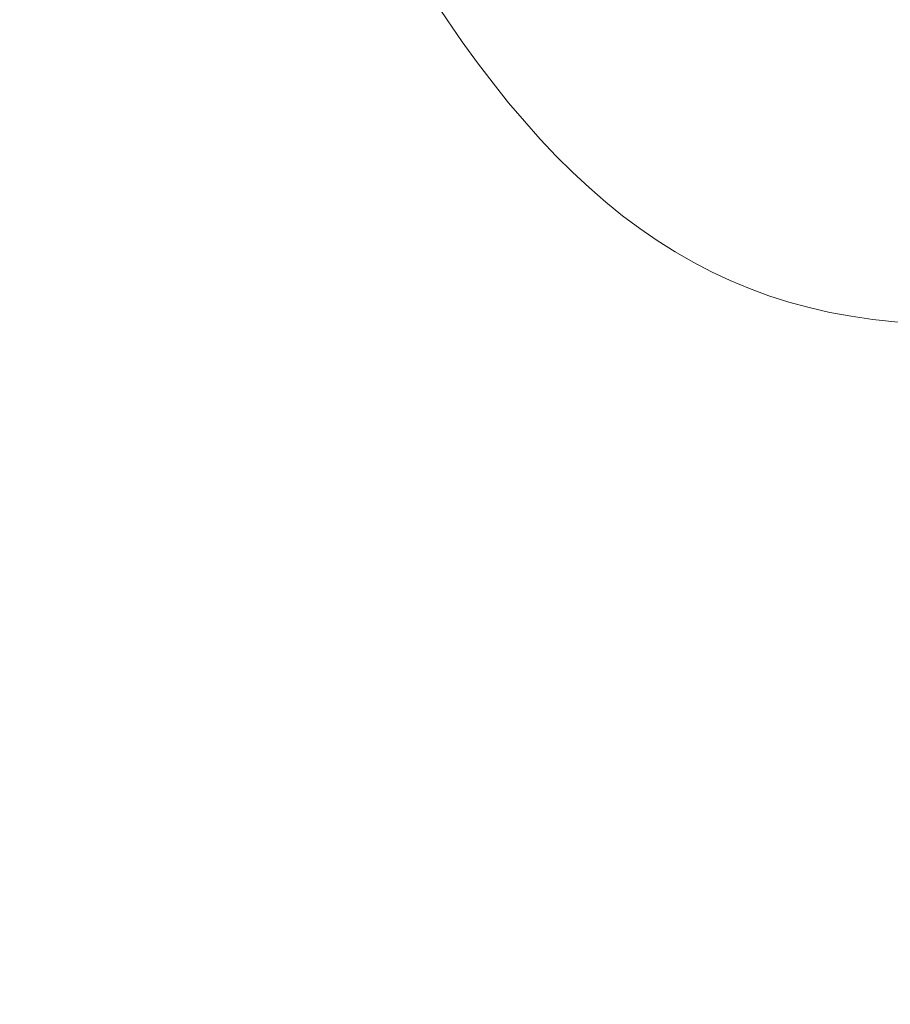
# Model space of a CAD drawing. Header units: inches. Extents: x 202 to 1270, y 26 to 841.
# Tile 64 of 231: x 435.63 to 436.93, y 463.25 to 464.72. Entities that reach past the tile are written whole.
import ezdxf

# ---------------------------------------------------------------- set-up
doc = ezdxf.new("R2010")
doc.units = ezdxf.units.IN
doc.header["$MEASUREMENT"] = 0
doc.layers.add('Layer 1', color=7, linetype='Continuous')

msp = doc.modelspace()

# ---------------------------------------------------------------- linework, layer by layer
at = {"layer": 'Layer 1', "lineweight": 0}
msp.add_open_spline([(457.1779, 472.4938), (457.1779, 472.4938), (457.1788, 472.4949), (457.1788, 472.4949), (458.4078, 474.1087), (460.1319, 475.5645), (462.5799, 476.6833), (462.4387, 477.8036), (462.3259, 478.8462), (462.2392, 479.819), (462.2392, 479.819), (462.0646, 482.3895), (462.0646, 482.3895), (462.0646, 482.3895), (461.6243, 482.5998), (461.6243, 482.5998), (456.7876, 485.3336), (454.3696, 490.4858), (452.6873, 493.6399), (452.6873, 492.6937), (444.8016, 477.6582), (435.8645, 481.6536), (427.453, 485.3336), (432.9204, 500.9998), (432.9204, 501.105), (415.3615, 495.4275), (409.8943, 504.2594), (414.5204, 512.1451), (417.5697, 517.4022), (424.5089, 520.3463), (425.3502, 520.977), (424.8244, 521.3976), (415.4667, 525.0776), (413.1536, 532.2271), (411.2609, 538.1152), (415.9925, 541.9003), (419.6724, 542.4259), (426.9274, 543.4772), (431.8691, 540.849), (432.8153, 541.0593), (432.8153, 541.3745), (430.7125, 546.2113), (431.2383, 552.7301), (431.8691, 560.3003), (438.9134, 564.1906), (446.4839, 557.2511), (452.2663, 551.8888), (451.4256, 547.5778), (453.0025, 549.1551), (454.3693, 554.2018), (464.8836, 566.2933), (471.8231, 558.828), (476.6596, 553.5709), (472.6642, 541.2693), (472.6642, 541.1642), (472.7234, 541.1642), (473.2444, 541.3453), (474.0857, 541.5905), (474.0857, 541.5905), (474.6875, 541.7532), (474.6875, 541.7532), (474.6875, 541.7532), (476.0124, 543.5141), (476.0124, 543.5141), (477.1746, 545.0831), (478.4647, 546.8581), (479.8894, 548.8852), (480.8523, 550.2549), (481.8308, 551.6643), (482.8221, 553.1091), (482.8221, 553.1091), (484.2655, 555.2351), (484.2655, 555.2351), (484.2655, 555.2351), (484.3159, 555.6535), (484.3159, 555.6535), (484.8162, 559.3507), (486.8056, 571.3795), (477.6058, 576.8076), (470.9818, 580.6978), (461.414, 577.9641), (455.3155, 566.5036), (450.8997, 558.0921), (449.4277, 572.1812), (439.6496, 577.0176), (430.397, 581.5389), (420.6186, 575.4407), (419.9879, 562.8237), (419.7776, 558.3024), (422.8268, 551.7836), (416.2025, 553.1505), (396.436, 557.2511), (386.2372, 536.3277), (405.3731, 524.9724), (417.2542, 517.9277), (401.6931, 520.6618), (396.1205, 507.3086), (392.0199, 497.3201), (400.4314, 487.9624), (413.0484, 488.6983), (417.3594, 489.0138), (418.7262, 489.6445), (419.8828, 488.3828), (421.3548, 486.5956), (419.8828, 483.5463), (420.1983, 483.1257), (420.5134, 482.5998), (428.8198, 479.2354), (434.3925, 468.7211), (436.8107, 464.095), (435.6542, 463.2539), (439.6496, 465.3567), (444.9064, 468.0904), (447.5353, 472.191), (449.2176, 475.0299), (453.1604, 481.5354), (454.3308, 476.8597), (456.8009, 473.0442), (456.8009, 473.0442), (457.1779, 472.4938), (457.1779, 472.4938)], degree=3, knots=[0, 0, 0, 0, 1, 1, 1, 2, 2, 2, 3, 3, 3, 4, 4, 4, 5, 5, 5, 6, 6, 6, 7, 7, 7, 8, 8, 8, 9, 9, 9, 10, 10, 10, 11, 11, 11, 12, 12, 12, 13, 13, 13, 14, 14, 14, 15, 15, 15, 16, 16, 16, 17, 17, 17, 18, 18, 18, 19, 19, 19, 20, 20, 20, 21, 21, 21, 22, 22, 22, 23, 23, 23, 24, 24, 24, 25, 25, 25, 26, 26, 26, 27, 27, 27, 28, 28, 28, 29, 29, 29, 30, 30, 30, 31, 31, 31, 32, 32, 32, 33, 33, 33, 34, 34, 34, 35, 35, 35, 36, 36, 36, 37, 37, 37, 38, 38, 38, 39, 39, 39, 40, 40, 40, 40], dxfattribs=at)

doc.saveas('drawing.dxf')
